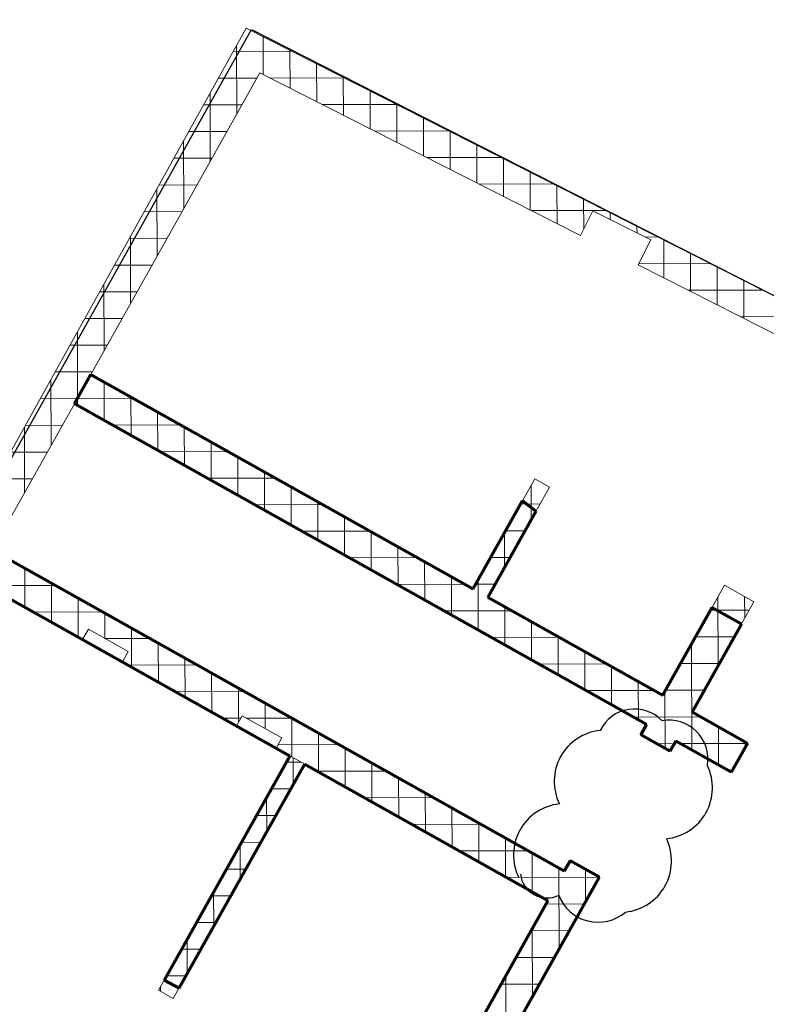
# Model space of a CAD drawing. Header units: millimetres. Extents: x 98667 to 994031, y -2704 to 533009.
# Tile 209 of 256: x 625942 to 630388, y 400760 to 406621. Entities that reach past the tile are written whole.
import ezdxf

# ---------------------------------------------------------------- set-up
doc = ezdxf.new("R2010")
doc.units = ezdxf.units.MM
for name, pattern in [('AP03000E0$0$HIDDEN', [9.525, 6.35, -3.175]), ('AP03000E0$0$HIDDENX2', [19.05, 12.7, -6.35]), ('sp00000g0$0$CENTER', [50.8, 31.75, -6.35, 6.35, -6.35])]:
    doc.linetypes.add(name, pattern=pattern)
doc.layers.add('0_LOUNGES', color=7, linetype='Continuous', true_color=0xfac800)
doc.layers.add('A-REV 20150828_DOOR SHIFT CHANGE', color=7, linetype='Continuous', plot=False)
for name, color, linetype, lineweight in [('A-WALL-FULL', 6, 'Continuous', 70), ('A-WALL-PATT', 5, 'Continuous', 15), ('AP03000E0$0$A-FLOR-EDGE', 1, 'AP03000E0$0$HIDDENX2', 15), ('AP03000E0$0$A-WALL-FNSH', 1, 'Continuous', 15)]:
    doc.layers.add(name, color=color, linetype=linetype, lineweight=lineweight)
doc.layers.add('AP03000E0$0$A-Slab Edge Guide', color=55, linetype='Continuous', lineweight=15, plot=False)
doc.layers.add('EX WALLS', color=20, linetype='Continuous')
doc.layers.add('sp00000g0$0$S-GRID', color=1, linetype='sp00000g0$0$CENTER')

msp = doc.modelspace()

# ---------------------------------------------------------------- linework, layer by layer
at = {"layer": '0_LOUNGES', "color": 251, "extrusion": (-9.9569e-08, 8.03241e-09, 1)}
for p, q in [((624056.8, 400735.5, 0), (627322.6, 406562.8, 0)), ((627322.6, 406562.8, 0), (634501.3, 402904.9, 0))]:
    msp.add_line(p, q, dxfattribs=at)
msp.add_arc((459025.1, 494953.7, -0.1), 179716.4, 329.503566, 357.209655, dxfattribs=at)
at = {"layer": 'A-REV 20150828_DOOR SHIFT CHANGE', "color": 251}
for centre, radius, start, end in [((629603.3, 402288.9), 228.7, 43.76277, 153.76277), ((629810.1, 402220.5), 230.4, 350.40967, 100.40967), ((629430.2, 402086.5), 305.2, 96.02432, 206.02432), ((629762.4, 402049.3), 305.2, 275.79031, 25.79031), ((629188, 401649.1), 305.2, 96.02432, 206.02432), ((629518.4, 401612.9), 305.2, 275.79031, 25.79031), ((629082.7, 401551.6), 158.9, 186.02432, 296.02432), ((629385.7, 401498), 249.7, 200.91202, 310.91202)]:
    msp.add_arc(centre, radius, start, end, dxfattribs=at)
at = {"layer": 'A-WALL-FULL', "color": 251, "linetype": 'ByBlock'}
for p, q in [((626268, 404335, 0), (626365.8, 404509.4, 0)), ((626365.8, 404509.4, 0), (628642.4, 403233, 0)), ((629674.3, 402425, 0), (626268, 404335, 0)), ((628642.4, 403233, 0), (628935.8, 403756.3, 0)), ((628935.8, 403756.3, 0), (629016.1, 403695, 0)), ((629016.1, 403695, 0), (628729.6, 403184.1, 0)), ((629185.3, 401552.8, 0), (625778.9, 403462.7, 0)), ((625681.1, 403288.3, 0), (627551.9, 402239.2, 0)), ((628729.6, 403184.1, 0), (629772, 402599.6, 0)), ((629772, 402599.6, 0), (630065.3, 403122.7, 0)), ((630065.3, 403122.7, 0), (630239.8, 403024.9, 0)), ((630239.8, 403024.9, 0), (629946.4, 402501.6, 0)), ((629946.4, 402501.6, 0), (630275.6, 402315.3, 0)), ((629640.1, 402364, 0), (629674.3, 402425, 0)), ((629814.5, 402266.2, 0), (629640.1, 402364, 0)), ((629848.8, 402327.2, 0), (629814.5, 402266.2, 0)), ((630178.7, 402142.3, 0), (629848.8, 402327.2, 0)), ((630275.6, 402315.3, 0), (630178.7, 402142.3, 0)), ((627551.9, 402239.2, 0), (626803.6, 400904.4, 0)), ((626891.1, 400855.4, 0), (627639.4, 402190.1, 0)), ((627639.4, 402190.1, 0), (629087.6, 401378.3, 0)), ((629219.5, 401613.9, 0), (629185.3, 401552.8, 0)), ((629393.9, 401516.1, 0), (629219.5, 401613.9, 0)), ((627896, 398845.5, 0), (629393.9, 401516.1, 0)), ((629087.6, 401378.3, 0), (628388.1, 400131.6, 0)), ((626803.6, 400904.4, 0), (626891.1, 400855.4, 0))]:
    msp.add_line(p, q, dxfattribs=at)
at = {"layer": 'A-WALL-PATT', "color": 251, "extrusion": (-3.5204e-06, -6.35298e-06, 1)}
for p, q in [((624059.8, 400762.4, 0), (627291.8, 406569.9, 0.1)), ((627291.8, 406569.9, 0.1), (632460.9, 403947.7, 0.1)), ((627372.5, 406305, 0.1), (626365.8, 404509.4, 0.1)), ((629280.8, 405336.8, 0.1), (627372.5, 406305, 0.1)), ((629355.5, 405483.9, 0.1), (629280.8, 405336.8, 0.1)), ((629699.6, 405309.5, 0.1), (629355.5, 405483.9, 0.1)), ((629624.2, 405162.6, 0.1), (629699.6, 405309.5, 0.1)), ((632189, 403861.3, 0.1), (629624.2, 405162.6, 0.1)), ((626365.8, 404509.4, 0.1), (628642.4, 403233, 0.1)), ((626268, 404335, 0), (625778.9, 403462.7, 0)), ((629674.3, 402425, 0), (626268, 404335, 0)), ((628642.4, 403233, 0.1), (629009.1, 403887.2, 0.1)), ((629009.1, 403887.2, 0.1), (629096.4, 403838.2, 0.1)), ((629096.4, 403838.2, 0.1), (628729.6, 403184.1, 0.1)), ((625778.9, 403462.7, 0), (629185.3, 401552.8, 0)), ((626316.8, 402931.1, 0), (625681.1, 403288.3, 0)), ((629772, 402599.6, 0), (630138.9, 403254, 0.1)), ((630138.9, 403254, 0.1), (630313.3, 403156, 0.1)), ((628729.6, 403184.1, 0.1), (629772, 402599.6, 0)), ((630313.3, 403156, 0.1), (629946.5, 402501.8, 0)), ((626351.2, 402992.4, 0), (626316.8, 402931.1, 0)), ((626588, 402859.6, 0), (626351.2, 402992.4, 0)), ((626554, 402798.9, 0), (626588, 402859.6, 0)), ((627233, 402417.7, 0), (626554, 402798.9, 0)), ((627266.9, 402478, 0), (627233, 402417.7, 0)), ((627503.7, 402345.2, 0), (627266.9, 402478, 0)), ((629946.5, 402501.8, 0), (630276.5, 402316.8, 0)), ((629640.1, 402364, 0), (629674.3, 402425, 0)), ((629814.5, 402266.2, 0), (629640.1, 402364, 0)), ((627469.8, 402284.8, 0), (627503.7, 402345.2, 0)), ((629848.8, 402327.2, 0), (629814.5, 402266.2, 0)), ((630178.7, 402142.3, 0), (629848.8, 402327.2, 0)), ((630276.5, 402316.8, 0), (630178.7, 402142.3, 0)), ((627639.4, 402190.1, 0), (627469.8, 402284.8, 0)), ((629087.6, 401378.3, 0), (627639.4, 402190.1, 0)), ((629185.3, 401552.8, 0), (629219.5, 401613.9, 0)), ((629219.5, 401613.9, 0), (629393.9, 401516.1, 0)), ((629393.9, 401516.1, 0), (627896.3, 398845.3, 0)), ((628388.1, 400131.6, 0), (629087.6, 401378.3, 0))]:
    msp.add_line(p, q, dxfattribs=at)
at = {"layer": 'A-WALL-PATT', "color": 251, "linetype": 'Continuous', "extrusion": (6.63288e-08, 1.183e-07, 1)}
for p, q in [((627393.1, 406294.6, 0), (627392.5, 406518.8, 0)), ((627235, 406059.7, 0), (627233.9, 406465.8, 0)), ((627214.9, 406431.8, 0), (627562.1, 406432.7, 0)), ((627552, 406213.9, 0), (627551.4, 406438.1, 0)), ((627711, 406133.3, 0), (627710.4, 406357.5, 0)), ((627126.4, 406272.8, 0), (627354.8, 406273.4, 0)), ((627434.4, 406273.6, 0), (627873.3, 406274.9, 0)), ((627870, 406052.6, 0), (627869.4, 406276.9, 0)), ((627077, 405777.9, 0), (627075.9, 406182, 0)), ((628029, 405972, 0), (628028.3, 406196.2, 0)), ((627037.9, 406113.8, 0), (627265.7, 406114.4, 0)), ((627745.6, 406115.8, 0), (628184.6, 406117, 0)), ((628187.9, 405891.3, 0), (628187.3, 406115.6, 0)), ((628346.9, 405810.6, 0), (628346.3, 406034.9, 0)), ((626949.5, 405954.8, 0), (627176.5, 405955.4, 0)), ((628056.8, 405957.9, 0), (628495.8, 405959.1, 0)), ((628505.9, 405730, 0), (628505.3, 405954.3, 0)), ((626919, 405496.1, 0), (626917.9, 405898.1, 0)), ((628664.9, 405649.3, 0), (628664.2, 405873.6, 0)), ((626861, 405795.8, 0), (627087.4, 405796.4, 0)), ((628368, 405800, 0), (628807.1, 405801.2, 0)), ((628823.8, 405568.7, 0), (628823.2, 405793, 0)), ((628982.8, 405488, 0), (628982.2, 405712.3, 0)), ((626772.5, 405636.8, 0), (626998.2, 405637.4, 0)), ((628679.2, 405642.1, 0), (629118.3, 405643.3, 0)), ((626761.1, 405214.4, 0), (626759.9, 405614.3, 0)), ((629141.8, 405407.4, 0), (629141.2, 405631.7, 0)), ((629300.6, 405375.8, 0), (629300.1, 405551, 0)), ((626684, 405477.8, 0), (626909.1, 405478.4, 0)), ((628990.4, 405484.2, 0), (629429.6, 405485.4, 0)), ((629459.2, 405431.3, 0), (629459.1, 405470.4, 0)), ((629618.2, 405350.7, 0), (629618.1, 405389.8, 0)), ((626595.5, 405318.8, 0), (626820, 405319.4, 0)), ((626603.1, 404932.6, 0), (626602, 405330.4, 0)), ((629664.5, 405327.3, 0), (629740.8, 405327.5, 0)), ((629777.7, 405084.7, 0), (629777.1, 405309.1, 0)), ((629936.6, 405004.1, 0), (629936, 405228.5, 0)), ((629627.2, 405168.4, 0), (630052.1, 405169.6, 0)), ((626507, 405159.8, 0), (626730.8, 405160.5, 0)), ((630095.6, 404923.4, 0), (630095, 405147.8, 0)), ((630254.6, 404842.7, 0), (630254, 405067.2, 0)), ((626418.6, 405000.8, 0), (626641.7, 405001.5, 0)), ((626445.1, 404650.9, 0), (626444, 405046.6, 0)), ((629923.9, 405010.5, 0), (630363.3, 405011.7, 0)), ((626330.1, 404841.8, 0), (626552.5, 404842.5, 0)), ((630235.2, 404852.6, 0), (630674.6, 404853.8, 0)), ((626287.3, 404324.1, 0), (626286, 404762.7, 0)), ((626241.6, 404682.8, 0), (626463.4, 404683.5, 0)), ((626153.1, 404523.9, 0), (626374.2, 404524.5, 0)), ((626129.2, 404087.4, 0), (626128.1, 404478.9, 0)), ((626446.2, 404235, 0), (626445.6, 404464.6, 0)), ((626064.6, 404364.9, 0), (626620.8, 404366.4, 0)), ((626605.2, 404145.8, 0), (626604.6, 404375.5, 0)), ((626764.2, 404056.7, 0), (626763.6, 404286.3, 0)), ((625971.2, 403805.6, 0), (625970.1, 404195, 0)), ((625976.1, 404205.9, 0), (626195.9, 404206.5, 0)), ((626495.6, 404207.3, 0), (626902.6, 404208.4, 0)), ((626923.2, 403967.5, 0), (626922.6, 404197.2, 0)), ((627082.2, 403878.4, 0), (627081.6, 404108.1, 0)), ((625887.7, 404046.9, 0), (626106.8, 404047.5, 0)), ((626777.4, 404049.3, 0), (627184.3, 404050.4, 0)), ((627241.2, 403789.3, 0), (627240.6, 404018.9, 0)), ((625799.2, 403887.9, 0), (626017.6, 403888.5, 0)), ((627059.1, 403891.4, 0), (627466.1, 403892.5, 0)), ((627400.2, 403700.1, 0), (627399.6, 403929.8, 0)), ((627559.2, 403611, 0), (627558.6, 403840.6, 0)), ((628987.9, 403644.8, 0), (628987.3, 403848.2, 0)), ((627340.9, 403733.4, 0), (627747.8, 403734.5, 0)), ((627718.2, 403521.8, 0), (627717.6, 403751.5, 0)), ((628925.4, 403737.7, 0), (629040.2, 403738.1, 0)), ((627877.2, 403432.7, 0), (627876.6, 403662.3, 0)), ((627622.6, 403575.4, 0), (628029.6, 403576.5, 0)), ((628036.2, 403343.5, 0), (628035.6, 403573.2, 0)), ((628829.9, 403363, 0), (628829.4, 403566.5, 0)), ((628836.2, 403578.7, 0), (628951.1, 403579.1, 0)), ((628195.2, 403254.4, 0), (628194.6, 403484, 0)), ((627904.4, 403417.4, 0), (628311.4, 403418.6, 0)), ((628747.1, 403419.8, 0), (628861.9, 403420.1, 0)), ((625973.1, 403124.2, 0), (625972.4, 403354.2, 0)), ((628354.2, 403165.2, 0), (628353.6, 403394.9, 0)), ((628513.2, 403076.1, 0), (628512.6, 403305.7, 0)), ((625744.3, 403252.7, 0), (626151.4, 403253.8, 0)), ((626132.1, 403034.9, 0), (626131.4, 403265.1, 0)), ((628186.1, 403259.5, 0), (628593.1, 403260.6, 0)), ((628657.9, 403260.8, 0), (628772.8, 403261.1, 0)), ((628672.2, 402986.9, 0), (628671.4, 403284.7, 0)), ((626291.1, 402945.5, 0), (626290.4, 403175.9, 0)), ((630101.5, 402778.3, 0), (630100.4, 403185.3, 0)), ((630259.5, 403060.1, 0), (630259.2, 403186.4, 0)), ((628831.2, 402897.8, 0), (628830.6, 403127.4, 0)), ((626025.5, 403094.7, 0), (626433.2, 403095.9, 0)), ((626449.8, 402937.1, 0), (626449.4, 403086.8, 0)), ((628467.9, 403101.5, 0), (628874.9, 403102.6, 0)), ((630055.9, 403105.9, 0), (630285.5, 403106.5, 0)), ((628990.2, 402808.6, 0), (628989.6, 403038.3, 0)), ((626609, 402768, 0), (626608.4, 402997.6, 0)), ((628749.6, 402943.5, 0), (629156.6, 402944.6, 0)), ((629149.2, 402719.5, 0), (629148.6, 402949.1, 0)), ((629966.7, 402946.9, 0), (630196.4, 402947.5, 0)), ((626306.6, 402936.8, 0), (626320.1, 402936.8, 0)), ((626449.7, 402937.2, 0), (626714.9, 402937.9, 0)), ((626768, 402678.8, 0), (626767.4, 402908.5, 0)), ((629944.2, 402273.8, 0), (629942.4, 402903.5, 0)), ((629308.2, 402630.3, 0), (629307.6, 402860, 0)), ((626589.9, 402778.8, 0), (626996.7, 402779.9, 0)), ((626927, 402589.5, 0), (626926.4, 402819.3, 0)), ((629031.4, 402785.5, 0), (629438.4, 402786.7, 0)), ((629467.2, 402541.2, 0), (629466.5, 402770.9, 0)), ((629877.6, 402787.9, 0), (630107.2, 402788.5, 0)), ((627086, 402500.2, 0), (627085.4, 402730.2, 0)), ((629626.2, 402452, 0), (629625.5, 402681.7, 0)), ((626871.2, 402620.8, 0), (627278.4, 402622, 0)), ((627245, 402439, 0), (627244.4, 402641, 0)), ((629313.1, 402627.6, 0), (629720.1, 402628.7, 0)), ((629785.4, 402282.5, 0), (629784.5, 402621.8, 0)), ((629788.4, 402628.9, 0), (630018.1, 402629.5, 0)), ((627403.8, 402401.2, 0), (627403.4, 402551.9, 0)), ((627152.6, 402462.9, 0), (627258.5, 402463.1, 0)), ((627293.2, 402463.2, 0), (627560.2, 402464, 0)), ((627563, 402232.7, 0), (627562.4, 402462.7, 0)), ((629594.9, 402469.6, 0), (630001.9, 402470.7, 0)), ((630103.2, 402184.7, 0), (630102.5, 402414.3, 0)), ((627722, 402143.8, 0), (627721.4, 402373.6, 0)), ((627481.1, 402305, 0), (627841.9, 402306, 0)), ((629734.2, 402311.2, 0), (629839.9, 402311.5, 0)), ((629876.6, 402311.6, 0), (630274.2, 402312.7, 0)), ((630261.6, 402290.3, 0), (630261.5, 402325.1, 0)), ((627881, 402054.7, 0), (627880.4, 402284.4, 0)), ((628040, 401965.6, 0), (628039.4, 402195.3, 0)), ((627716.5, 402146.9, 0), (628123.7, 402148, 0)), ((630158.5, 402153.6, 0), (630185, 402153.7, 0)), ((628199, 401876.4, 0), (628198.4, 402106.1, 0)), ((628358, 401787.3, 0), (628357.4, 402017, 0)), ((627998.3, 401988.9, 0), (628405.4, 401990.1, 0)), ((628517, 401698.2, 0), (628516.4, 401927.9, 0)), ((628280.1, 401831, 0), (628687.2, 401832.1, 0)), ((628676, 401609, 0), (628675.4, 401838.7, 0)), ((628835, 401519.9, 0), (628834.4, 401749.6, 0)), ((628561.9, 401673, 0), (628968.9, 401674.1, 0)), ((628994, 401430.8, 0), (628993.4, 401660.4, 0)), ((629153.7, 401087.8, 0), (629152.4, 401571.3, 0)), ((629311.7, 401369.5, 0), (629311.1, 401562.5, 0)), ((628843.7, 401515, 0), (629393.1, 401516.5, 0)), ((629075.6, 401356.9, 0), (629305, 401357.5, 0)), ((628986.4, 401197.9, 0), (629215.8, 401198.5, 0)), ((628995.7, 400806, 0), (628994.6, 401212.5, 0)), ((628897.2, 401038.9, 0), (629126.6, 401039.5, 0)), ((628837.7, 400524.3, 0), (628836.6, 400930.9, 0)), ((628808, 400879.9, 0), (629037.5, 400880.5, 0))]:
    msp.add_line(p, q, dxfattribs=at)
at = {"layer": 'A-WALL-PATT', "color": 251, "extrusion": (-0.001844, 0.001242, 0.999998)}
for p, q in [((626769.4, 400843.4, 0.1), (627551.9, 402239.2, -0.2)), ((627551.9, 402239.2, -0.2), (627639.4, 402190.1, 0)), ((627639.4, 402190.1, 0), (626856.9, 400794.3, 0.3)), ((626856.9, 400794.3, 0.3), (626769.4, 400843.4, 0.1))]:
    msp.add_line(p, q, dxfattribs=at)
at = {"layer": 'A-WALL-PATT', "color": 251, "linetype": 'Continuous', "extrusion": (-0.001844, 0.001242, 0.999998)}
for p, q in [((627530.4, 402200.9, -4.1), (627619.7, 402201.2, -3.9)), ((627571.3, 402068.7, -3.9), (627570.9, 402228.5, -4.1)), ((627441.3, 402041.9, -4.1), (627556.5, 402042.2, -3.8)), ((627413.4, 401786.9, -3.8), (627412.8, 401991.1, -4)), ((627352.2, 401882.9, -4), (627467.4, 401883.2, -3.8)), ((627263, 401723.9, -4), (627378.2, 401724.2, -3.8)), ((627255.4, 401505.1, -3.7), (627254.8, 401709.3, -4)), ((627173.9, 401564.9, -4), (627289.1, 401565.2, -3.7)), ((627097.4, 401223.4, -3.7), (627096.9, 401427.5, -3.9)), ((627084.8, 401405.9, -3.9), (627199.9, 401406.2, -3.7)), ((626995.6, 401246.9, -3.9), (627110.8, 401247.2, -3.7)), ((626939.4, 400941.6, -3.6), (626938.9, 401145.7, -3.9)), ((626906.5, 401087.9, -3.9), (627021.7, 401088.2, -3.6)), ((626817.4, 400928.9, -3.8), (626932.5, 400929.3, -3.6)), ((626781, 400836.9, -3.8), (626780.9, 400863.9, -3.8))]:
    msp.add_line(p, q, dxfattribs=at)
at = {"layer": 'AP03000E0$0$A-FLOR-EDGE', "color": 251, "linetype": 'AP03000E0$0$HIDDEN'}
msp.add_arc((459073.4, 494999.9), 179716, 310.999998, 11.472529, dxfattribs=at)
at = {"layer": 'AP03000E0$0$A-Slab Edge Guide', "color": 251, "linetype": 'AP03000E0$0$HIDDEN'}
msp.add_arc((459073.4, 494999.9), 180466, 310.999998, 11.424207, dxfattribs=at)
at = {"layer": 'AP03000E0$0$A-WALL-FNSH', "color": 251, "linetype": 'AP03000E0$0$HIDDEN'}
for radius, end in [(179861, 11.463155), (179866, 11.462832)]:
    msp.add_arc((459073.4, 494999.9), radius, 310.999998, end, dxfattribs=at)
at = {"layer": 'EX WALLS', "color": 251, "lineweight": 0}
for centre, radius, start, end in [((463213.5, 493407.6, 0), 191266, 330.877335, 332.077372), ((463213.5, 493407.6, 0), 191266, 330.877335, 332.077372), ((456314.3, 497406.6, 0), 199240.1, 329.352962, 331.276391), ((456314.3, 497406.6, 0), 199240.1, 329.352962, 331.276391)]:
    msp.add_arc(centre, radius, start, end, dxfattribs=at)
at = {"layer": 'sp00000g0$0$S-GRID', "color": 251}
msp.add_arc((459073.4, 494999.9), 180466, 310.999989, 11.424207, dxfattribs=at)

doc.saveas('drawing.dxf')
